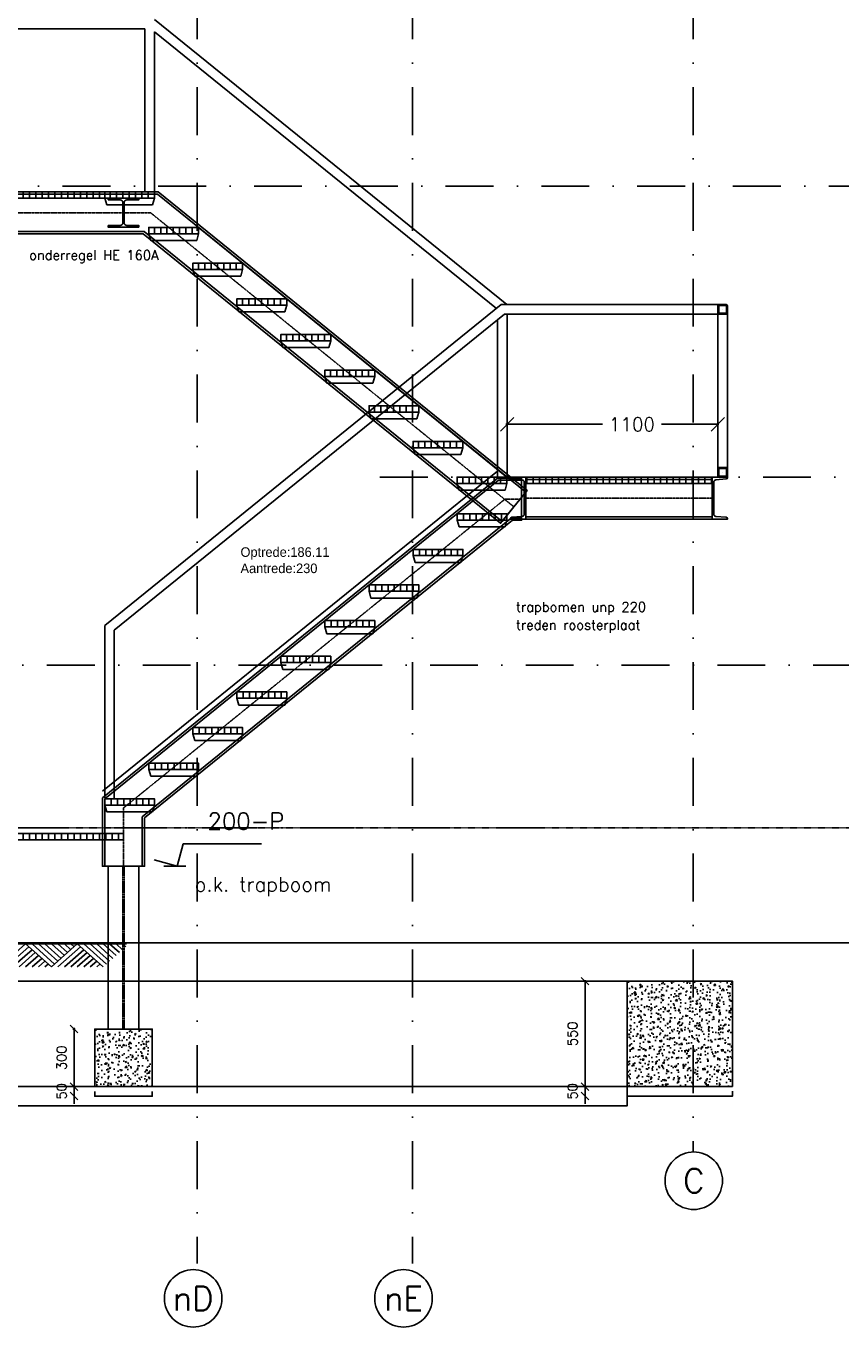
# Model space of a CAD drawing. Extents: x 145187 to 222247, y 87753 to 171871.
# Tile 27 of 37: x 210518 to 214772, y 89826 to 96631. Entities that reach past the tile are written whole.
import ezdxf
from ezdxf.enums import TextEntityAlignment as Align

# ---------------------------------------------------------------- set-up
doc = ezdxf.new("R2010")
doc.units = 0
doc.header["$LTSCALE"] = 5
doc.header["$MEASUREMENT"] = 0
doc.header["$PDMODE"] = 3
doc.header["$PDSIZE"] = 0.1
for name, pattern in [('CENTER', [2, 1.25, -0.25, 0.25, -0.25]), ('DASHDOT', [1, 0.5, -0.25, 0, -0.25]), ('DD1', [2.66667, 1.66667, -0.5, 0, -0.5]), ('HIDDEN', [0.375, 0.25, -0.125])]:
    doc.linetypes.add(name, pattern=pattern)
doc.layers.get('0').update_dxf_attribs({"linetype": 'CONTINUOUS'})
doc.layers.get('DEFPOINTS').update_dxf_attribs({"linetype": 'CONTINUOUS'})
for name, color, linetype in [('A--A23--_F--3-', 9, 'CONTINUOUS'), ('A--A28--_F--3-', 7, 'CONTINUOUS'), ('A--A28--_F-23-', 1, 'CONTINUOUS'), ('A--L$7A3-_STRAMIEN', 3, 'CONTINUOUS'), ('A--L11D5_GRONDWERK', 5, 'CONTINUOUS'), ('A--L16--', 7, 'CONTINUOUS'), ('A--L16--_F123-', 7, 'CONTINUOUS'), ('A--L16D4_FUNDERING_F123-', 4, 'CONTINUOUS'), ('A--L23--', 7, 'CONTINUOUS'), ('A--L23--_F--3-', 7, 'CONTINUOUS'), ('A--L28--', 7, 'CONTINUOUS'), ('A--L28--_F--3-', 1, 'CONTINUOUS'), ('A--L31--', 2, 'CONTINUOUS'), ('A--M$1A-_F123-', 1, 'CONTINUOUS'), ('A--M01A1_MAATVOERING', 1, 'CONTINUOUS'), ('A--M01B1_HOOGTE_MAATV', 1, 'CONTINUOUS'), ('A--T$7A-_STRAMIEN', 2, 'CONTINUOUS'), ('A--T$7A8-_STRAMIEN', 8, 'DASHDOT'), ('A--T01A-25_TEKST', 2, 'CONTINUOUS'), ('A--T01A-35_TEKSTPRES', 3, 'CONTINUOUS'), ('A--T01B2_HOOGTE_MAATV', 2, 'CONTINUOUS'), ('A--T01B3_HOOGTE_MAATV', 3, 'CONTINUOUS'), ('STRAMIEN', 8, 'DD1'), ('vluchttrapd', 1, 'CONTINUOUS'), ('X--LR---_CP', 7, 'CONTINUOUS')]:
    doc.layers.add(name, color=color, linetype=linetype)
doc.styles.add('ALFA-0_25', font='ROMANS')
doc.styles.add('ALFA-0_35', font='ROMANS.shx')
doc.styles.add('HIEMSTRA', font='romans.shx')
doc.styles.add('HOOGTEXT', font='ROMANS.shx', dxfattribs={"height": 2.5})
doc.styles.add('style1', font='tsacor__.ttf', dxfattribs={"height": 10})
doc.dimstyles.new('ALFA-0_35', dxfattribs={"dimscale": 50, "dimtxt": 3.5, "dimasz": 3.5, "dimexe": 0.3, "dimexo": 0.3, "dimgap": 1.75, "dimtad": 1, "dimdec": 0, "dimzin": 0, "dimdsep": 46, "dimtxsty": 'ALFA-0_35', "dimblk1": 'OBLIQUE', "dimblk2": 'OBLIQUE', "dimsah": 1, "dimcen": 0.09, "dimdle": 0.3, "dimclrd": 1, "dimclre": 1, "dimclrt": 3, "dimadec": 0, "dimazin": 0, "dimtfac": 1, "dimtdec": 0, "dimtofl": 0, "dimtmove": 2, "dimatfit": 3, "dimldrblk": 'OBLIQUE', "dimfxl": 0, "dimtvp": 625, "dimtolj": 1, "dimtzin": 0, "dimarcsym": 0})
doc.dimstyles.get("Standard").update_dxf_attribs({"dimscale": 50, "dimtxt": 2.5, "dimasz": 2, "dimexe": 0.3, "dimexo": 0.3, "dimgap": 2, "dimtad": 1, "dimdec": 0, "dimzin": 0, "dimdsep": 46, "dimtxsty": 'HIEMSTRA', "dimblk1": 'OBLIQUE', "dimblk2": 'OBLIQUE', "dimsah": 1, "dimcen": 0.09, "dimdle": 0.3, "dimclrd": 1, "dimclre": 1, "dimclrt": 2, "dimadec": 0, "dimazin": 0, "dimtfac": 1, "dimtdec": 4, "dimtix": 1, "dimtmove": 2, "dimatfit": 3, "dimldrblk": 'OBLIQUE', "dimfxl": 0, "dimtvp": 625, "dimtolj": 1, "dimtzin": 0, "dimarcsym": 0})

# ---------------------------------------------------------------- blocks, each defined once
blk = doc.blocks.new('Q010064-')
at = {"layer": 'A--L16--_F123-', "color": 1, "linetype": 'Continuous'}
for points in [[(37.5, -37.5), (75, 0)], [(75, -75), (150, 0)], [(112.5, -112.5), (225, 0)], [(150, -150), (300, 0)], [(187.5, -187.5), (375, 0)], [(225, -225), (450, 0)], [(262.5, -262.5), (525, 0)], [(300, -300), (600, 0)], [(900, -300), (600, 0)], [(600, -300), (450, -150)], [(675, -300), (487.5, -112.5)], [(750, -300), (525, -75)], [(825, -300), (562.5, -37.5)], [(375, -300), (337.5, -262.5)], [(450, -300), (375, -225)], [(525, -300), (412.5, -187.5)]]:
    blk.add_lwpolyline(points, dxfattribs=at)
at = {"layer": 'X--LR---_CP'}
blk.add_point((600, 0), dxfattribs=at)
blk.add_point((600, 0), dxfattribs=at)
blk = doc.blocks.new('*U259')
at = {"layer": 'A--L23--_F--3-', "color": 2, "linetype": 'Continuous'}
blk.add_lwpolyline([(0, 0), (0, -25), (-550, -25), (-550, 0)], dxfattribs=at)
blk = doc.blocks.new('trede01')
at = {"layer": 'vluchttrapd', "color": 3, "ltscale": 10}
for p, q in [((33, 0), (33, -33)), ((66, 0), (66, -33)), ((99, 0), (99, -33)), ((132, 0), (132, -33)), ((165, 0), (165, -33)), ((198, 0), (198, -33)), ((231, 0), (231, -33))]:
    blk.add_line(p, q, dxfattribs=at)
at = {"layer": 'vluchttrapd', "ltscale": 10}
for p, q in [((0, -33), (10, -68)), ((10, -68), (250, -68)), ((250, -68), (260, -33))]:
    blk.add_line(p, q, dxfattribs=at)
at = {"layer": 'vluchttrapd', "color": 3, "ltscale": 10}
blk.add_lwpolyline([(0, -33), (260, -33), (260, 0), (0, 0)], close=True, dxfattribs=at)
blk = doc.blocks.new('*U260')
at = {"layer": 'A--L28--_F--3-', "color": 4, "linetype": 'Continuous'}
for points in [[(-110, 52.5), (-110, 52.5), (1952.9, 1721.8), (1952.9, 1721.8)], [(-98, 46.8), (-98, 46.8), (1957.2, 1709.8), (1957.2, 1709.8)], [(98, -46.8), (98, -46.8), (2026.5, 1513.8), (2026.5, 1513.8)], [(110, -52.5), (110, -52.5), (2030.8, 1501.8), (2030.8, 1501.8)]]:
    blk.add_lwpolyline(points, dxfattribs=at)
at = {"layer": 'A--L28--_F--3-', "color": 2, "linetype": 'CENTER', "ltscale": 0.25}
blk.add_lwpolyline([(0, 0), (0, 0), (1991.9, 1611.8), (1991.9, 1611.8)], dxfattribs=at)
blk = doc.blocks.new('*U261')
at = {"layer": 'A--L28--_F--3-', "color": 4, "linetype": 'Continuous'}
for points in [[(0, 0), (-110, 0), (-110, 356.8), (-110, 356.8)], [(0, 0), (-98, 0), (-98, 351.1), (-98, 351.1)], [(0, 0), (98, 0), (98, 257.6), (98, 257.6)], [(0, 0), (110, 0), (110, 251.9), (110, 251.9)]]:
    blk.add_lwpolyline(points, dxfattribs=at)
at = {"layer": 'A--L28--_F--3-', "color": 2, "linetype": 'CENTER', "ltscale": 0.25}
blk.add_lwpolyline([(0, 0), (0, 0), (0, 304.3), (0, 304.3)], dxfattribs=at)
blk = doc.blocks.new('_OBLIQUE')
at = {"color": 0, "linetype": 'ByBlock'}
blk.add_line((-0.5, -0.5), (0.5, 0.5), dxfattribs=at)
blk = doc.blocks.new('*D251')
at = {"layer": 'A--M$1A-_F123-', "color": 1, "lineweight": -2, "ltscale": 10}
for p, q in [((213023.4, 94552.4), (213527.9, 94552.4)), ((213029.4, 94396), (213029.4, 94558.4)), ((214135.4, 94552.4), (213834.6, 94552.4)), ((214129.4, 94396), (214129.4, 94558.4))]:
    blk.add_line(p, q, dxfattribs=at)
at = {"layer": 'DEFPOINTS', "color": 0, "ltscale": 10}
for p in [(214129.4, 94552.4), (213029.4, 94390), (214129.4, 94390)]:
    blk.add_point(p, dxfattribs=at)
at = {"layer": 'A--M$1A-_F123-', "color": 1, "lineweight": -2, "ltscale": 10, "xscale": 70, "yscale": 70, "zscale": 70, "rotation": 180}
blk.add_blockref('_OBLIQUE', (213029.4, 94552.4), dxfattribs=at)
at = {"layer": 'A--M$1A-_F123-', "color": 1, "lineweight": -2, "ltscale": 10, "xscale": 70, "yscale": 70, "zscale": 70}
blk.add_blockref('_OBLIQUE', (214129.4, 94552.4), dxfattribs=at)
at = {"layer": 'A--M$1A-_F123-', "color": 3, "ltscale": 10, "insert": (213681.2, 94552.4), "char_height": 70, "attachment_point": 5, "style": 'ALFA-0_35'}
blk.add_mtext('\\A1;1100', dxfattribs=at)
blk = doc.blocks.new('*U262')
at = {"layer": 'A--L28--_F--3-', "color": 4, "linetype": 'Continuous'}
for points in [[(0, 0), (0, 110), (-972, 110), (-972, 0)], [(0, 0), (0, 98), (-972, 98), (-972, 0)], [(0, 0), (0, -110), (-972, -110), (-972, 0)], [(0, 0), (0, -98), (-972, -98), (-972, 0)]]:
    blk.add_lwpolyline(points, dxfattribs=at)
at = {"layer": 'A--L28--_F--3-', "color": 2, "linetype": 'CENTER', "ltscale": 0.25}
blk.add_lwpolyline([(0, 0), (0, 0), (-972, 0), (-972, 0)], dxfattribs=at)
blk = doc.blocks.new('Q020491-')
at = {"layer": 'A--L28--_F--3-', "color": 4, "linetype": 'Continuous'}
blk.add_lwpolyline([(80, -76), (-80, -76), (-80, -67), (-18, -67, 0.414214), (-3, -52), (-3, 52, 0.414214), (-18, 67), (-80, 67), (-80, 76), (80, 76), (80, 67), (18, 67, 0.414214), (3, 52), (3, -52, 0.414214), (18, -67), (80, -67)], format="xyb", close=True, dxfattribs=at)
at = {"layer": 'X--LR---_CP', "color": 1, "linetype": 'Continuous'}
for p in [(-3, 0), (0, 0), (3, 0)]:
    blk.add_point(p, dxfattribs=at)
blk = doc.blocks.new('Q020675-')
at = {"layer": 'A--L28--_F--3-', "color": 4, "linetype": 'Continuous'}
blk.add_lwpolyline([(0, -110), (0, 110), (80, 110), (80, 106.6, -0.391021), (74, 100.1), (20.5, 95.8, 0.39104), (9, 83.4), (9, -83.4, 0.39104), (20.5, -95.8), (74, -100.1, -0.391021), (80, -106.6), (80, -110)], format="xyb", close=True, dxfattribs=at)
at = {"layer": 'X--LR---_CP', "color": 4, "linetype": 'Continuous', "ltscale": 10}
for p in [(0, 0), (0, 0), (9, 0)]:
    blk.add_point(p, dxfattribs=at)
blk = doc.blocks.new('*U263')
at = {"layer": 'A--L28--_F--3-', "color": 4, "linetype": 'Continuous'}
for points in [[(0, 0), (69.2, 85.5), (-1857.3, 1644.4), (-1857.3, 1644.4)], [(0, 0), (61.6, 76.2), (-1861.6, 1632.4), (-1861.6, 1632.4)], [(0, 0), (-61.6, -76.2), (-1930.9, 1436.4), (-1930.9, 1436.4)], [(0, 0), (-69.2, -85.5), (-1935.2, 1424.4), (-1935.2, 1424.4)]]:
    blk.add_lwpolyline(points, dxfattribs=at)
at = {"layer": 'A--L28--_F--3-', "color": 2, "linetype": 'CENTER', "ltscale": 0.25}
blk.add_lwpolyline([(0, 0), (0, 0), (-1896.3, 1534.4), (-1896.3, 1534.4)], dxfattribs=at)
blk = doc.blocks.new('*U264')
at = {"layer": 'A--L28--_F--3-', "color": 4, "linetype": 'Continuous'}
for points in [[(0, 0), (0, 110), (1542.4, 110), (1542.4, 110)], [(0, 0), (0, 98), (1538.1, 98), (1538.1, 98)], [(0, 0), (0, -110), (1464.5, -110), (1464.5, -110)], [(0, 0), (0, -98), (1468.8, -98), (1468.8, -98)]]:
    blk.add_lwpolyline(points, dxfattribs=at)
at = {"layer": 'A--L28--_F--3-', "color": 2, "linetype": 'CENTER', "ltscale": 0.25}
blk.add_lwpolyline([(0, 0), (0, 0), (1503.4, 0), (1503.4, 0)], dxfattribs=at)
blk = doc.blocks.new('HOOGTEP')
at = {"layer": 'A--M01A1_MAATVOERING'}
for p, q in [((0, 0), (0.62, 2.33)), ((0.62, 2.33), (8.79, 2.33)), ((-2.41, 0.65), (0, 0))]:
    blk.add_line(p, q, dxfattribs=at)
at = {"layer": 'A--M01B1_HOOGTE_MAATV'}
blk.add_line((-1.38, 0), (0.91, 0), dxfattribs=at)
at = {"layer": 'A--T01B2_HOOGTE_MAATV', "style": 'HOOGTEXT', "flags": 4}
blk.add_attdef('TEKST', (1.84, -0.67), '', height=1.5, dxfattribs=at)
at = {"layer": 'A--T01B3_HOOGTE_MAATV', "style": 'HOOGTEXT', "flags": 4}
blk.add_attdef('HOOGTE', (1.67, 3.82), '', height=1.75, dxfattribs=at)
blk = doc.blocks.new('*D252')
at = {"layer": 'A--M$1A-_F123-', "color": 1, "lineweight": -2, "ltscale": 10}
for p, q in [((213442.2, 91645.9), (213430, 91645.9)), ((213436, 91651.9), (213436, 91089.9)), ((213442.2, 91095.9), (213430, 91095.9))]:
    blk.add_line(p, q, dxfattribs=at)
at = {"layer": 'DEFPOINTS', "color": 0, "ltscale": 10}
for p in [(213448.2, 91645.9), (213436, 91095.9), (213448.2, 91095.9)]:
    blk.add_point(p, dxfattribs=at)
at = {"layer": 'A--M$1A-_F123-', "color": 1, "lineweight": -2, "ltscale": 10, "xscale": 40, "yscale": 40, "zscale": 40}
for p, rotation in [((213436, 91645.9), 90), ((213436, 91095.9), 270)]:
    blk.add_blockref('_OBLIQUE', p, dxfattribs=dict(at, rotation=rotation))
at = {"layer": 'A--M$1A-_F123-', "color": 2, "ltscale": 10, "insert": (213371, 91370.9), "char_height": 50, "attachment_point": 5, "rotation": 90, "style": 'HIEMSTRA'}
blk.add_mtext('\\A1;550', dxfattribs=at)
blk = doc.blocks.new('*D253')
at = {"layer": 'A--M$1A-_F123-', "color": 1, "lineweight": -2, "ltscale": 10}
for p, q in [((213436, 91095.9), (213436, 91135.9)), ((213436, 91095.9), (213436, 91045.9)), ((213436, 91045.9), (213436, 91005.9))]:
    blk.add_line(p, q, dxfattribs=at)
at = {"layer": 'DEFPOINTS', "color": 0, "ltscale": 10}
for p in [(213436, 91095.9), (213436, 91045.9), (213436, 91045.9)]:
    blk.add_point(p, dxfattribs=at)
at = {"layer": 'A--M$1A-_F123-', "color": 1, "lineweight": -2, "ltscale": 10, "xscale": 40, "yscale": 40, "zscale": 40}
for p, rotation in [((213436, 91095.9), 270), ((213436, 91045.9), 90)]:
    blk.add_blockref('_OBLIQUE', p, dxfattribs=dict(at, rotation=rotation))
at = {"layer": 'A--M$1A-_F123-', "color": 2, "ltscale": 10, "insert": (213371, 91070.9), "char_height": 50, "attachment_point": 5, "rotation": 90, "style": 'HIEMSTRA'}
blk.add_mtext('\\A1;50', dxfattribs=at)
blk = doc.blocks.new('*D254')
at = {"layer": 'A--M$1A-_F123-', "color": 1, "lineweight": -2, "ltscale": 10}
for p, q in [((210774.5, 91395.9), (210762.3, 91395.9)), ((210768.3, 91401.9), (210768.3, 91089.9)), ((210774.5, 91095.9), (210762.3, 91095.9))]:
    blk.add_line(p, q, dxfattribs=at)
at = {"layer": 'DEFPOINTS', "color": 0, "ltscale": 10}
for p in [(210780.5, 91395.9), (210768.3, 91095.9), (210780.5, 91095.9)]:
    blk.add_point(p, dxfattribs=at)
at = {"layer": 'A--M$1A-_F123-', "color": 1, "lineweight": -2, "ltscale": 10, "xscale": 40, "yscale": 40, "zscale": 40}
for p, rotation in [((210768.3, 91395.9), 90), ((210768.3, 91095.9), 270)]:
    blk.add_blockref('_OBLIQUE', p, dxfattribs=dict(at, rotation=rotation))
at = {"layer": 'A--M$1A-_F123-', "color": 2, "ltscale": 10, "insert": (210703.3, 91245.9), "char_height": 50, "attachment_point": 5, "rotation": 90, "style": 'HIEMSTRA'}
blk.add_mtext('\\A1;300', dxfattribs=at)
blk = doc.blocks.new('*D255')
at = {"layer": 'A--M$1A-_F123-', "color": 1, "lineweight": -2, "ltscale": 10}
for p, q in [((210768.3, 91095.9), (210768.3, 91135.9)), ((210768.3, 91095.9), (210768.3, 91045.9)), ((210768.3, 91045.9), (210768.3, 91005.9))]:
    blk.add_line(p, q, dxfattribs=at)
at = {"layer": 'DEFPOINTS', "color": 0, "ltscale": 10}
for p in [(210768.3, 91095.9), (210768.3, 91045.9), (210768.3, 91045.9)]:
    blk.add_point(p, dxfattribs=at)
at = {"layer": 'A--M$1A-_F123-', "color": 1, "lineweight": -2, "ltscale": 10, "xscale": 40, "yscale": 40, "zscale": 40}
for p, rotation in [((210768.3, 91095.9), 270), ((210768.3, 91045.9), 90)]:
    blk.add_blockref('_OBLIQUE', p, dxfattribs=dict(at, rotation=rotation))
at = {"layer": 'A--M$1A-_F123-', "color": 2, "ltscale": 10, "insert": (210703.3, 91070.9), "char_height": 50, "attachment_point": 5, "rotation": 90, "style": 'HIEMSTRA'}
blk.add_mtext('\\A1;50', dxfattribs=at)
blk = doc.blocks.new('*U269')
at = {"layer": 'A--L23--_F--3-', "color": 2, "linetype": 'Continuous'}
blk.add_lwpolyline([(0, 0), (0, -25), (-300, -25), (-300, 0)], dxfattribs=at)
blk = doc.blocks.new('Q022191-')
at = {"layer": 'A--L28--_F--3-', "color": 4, "linetype": 'Continuous'}
blk.add_lwpolyline([(-25, 0.1), (-25, 20.1, -0.414214), (-20, 25.1), (20, 25.1, -0.414214), (25, 20.1), (25, -19.9, -0.414214), (20, -24.9), (-20, -24.9, -0.414214), (-25, -19.9), (-25, 0.1), (-20, 0.1), (-20, -14.9, 0.414214), (-15, -19.9), (15, -19.9, 0.414214), (20, -14.9), (20, 15.1, 0.414214), (15, 20.1), (-15, 20.1, 0.414214), (-20, 15.1), (-20, 0.1)], format="xyb", close=True, dxfattribs=at)
at = {"layer": 'X--LR---_CP', "color": 4, "linetype": 'Continuous', "ltscale": 10}
for p in [(-25, 0.1), (0, 0), (25, 0.1)]:
    blk.add_point(p, dxfattribs=at)
blk = doc.blocks.new('*U270')
at = {"layer": 'A--L28--_F--3-', "color": 4, "linetype": 'Continuous'}
for points in [[(0, 0), (-80, 0), (-80, -850), (0, -850)], [(0, 0), (80, 0), (80, -850), (0, -850)]]:
    blk.add_lwpolyline(points, dxfattribs=at)
at = {"layer": 'A--L28--_F--3-', "color": 2, "linetype": 'HIDDEN', "ltscale": 0.25}
for points in [[(0, 0), (-3, 0), (-3, -850), (0, -850)], [(0, 0), (3, 0), (3, -850), (0, -850)]]:
    blk.add_lwpolyline(points, dxfattribs=at)
blk = doc.blocks.new('*U271')
at = {"layer": 'A--L28--_F--3-', "color": 4, "linetype": 'Continuous'}
for points in [[(0, 0), (0, 110), (-125.2, 110), (-125.2, 110)], [(0, 0), (0, 98), (-120.9, 98), (-120.9, 98)], [(0, 0), (0, -98), (-51.6, -98), (-51.6, -98)], [(0, 0), (0, -110), (-47.3, -110), (-47.3, -110)]]:
    blk.add_lwpolyline(points, dxfattribs=at)
at = {"layer": 'A--L28--_F--3-', "color": 2, "linetype": 'CENTER', "ltscale": 0.25}
blk.add_lwpolyline([(0, 0), (0, 0), (-86.3, 0), (-86.3, 0)], dxfattribs=at)

msp = doc.modelspace()

# ---------------------------------------------------------------- hatches: boundary and pattern name
at = {"layer": 'A--A23--_F--3-'}
h = msp.add_hatch(dxfattribs=at)
h.set_pattern_fill('AR-CONC', color=256, scale=10, style=0)
h.set_pattern_definition([(50, (46480.33, 3791.46), (71.726018, -6.275213), [7.5, -82.5]), (355, (46480.33, 3791.46), (-13.875133, 75.219213), [6, -66]), (100.4514, (46486.31, 3790.94), (57.850938, 68.943954), [6.37402, -70.11421]), (46.1842, (46480.33, 3811.46), (106.724105, -16.5519), [11.25, -123.75]), (96.6356, (46489.22, 3810.08), (93.46627, 97.411787), [9.56103, -105.1713]), (351.1842, (46480.33, 3811.46), (93.466195, 97.41186), [9, -99]), (21, (46490.33, 3806.46), (59.690705, -40.261889), [7.5, -82.5]), (326, (46490.33, 3806.46), (24.331533, 72.515005), [6, -66]), (71.4514, (46495.304, 3803.104), (84.022263, 32.25305), [6.37402, -70.11421]), (37.5, (46480.33, 3791.46), (1.2159855, 33.2893854), [0, -65.2, 0, -67, 0, -66.25]), (7.5, (46480.33, 3791.46), (26.306954, 39.441171), [0, -38.2, 0, -63.7, 0, -25.25]), (327.5, (46458.03, 3791.46), (53.3822436, -2.255487), [0, -25, 0, -78, 0, -103.5]), (317.5, (46448.03, 3791.46), (58.318617, 10.010498), [0, -32.5, 0, -51.8, 0, -73.5])])
h.paths.add_polyline_path([(214206.7, 91095.9), (213656.7, 91095.9), (213656.7, 91645.9), (214206.7, 91645.9)])
h = msp.add_hatch(dxfattribs=at)
h.set_pattern_fill('AR-CONC', color=256, scale=10, style=0)
h.set_pattern_definition([(50, (43700.034, 3541.46), (71.726018, -6.275213), [7.5, -82.5]), (355, (43700.034, 3541.46), (-13.875133, 75.219213), [6, -66]), (100.4514, (43706.01, 3540.94), (57.850938, 68.943954), [6.37402, -70.11421]), (46.1842, (43700.03, 3561.46), (106.724105, -16.5519), [11.25, -123.75]), (96.6356, (43708.93, 3560.08), (93.46627, 97.411787), [9.56103, -105.1713]), (351.1842, (43700.03, 3561.46), (93.466195, 97.41186), [9, -99]), (21, (43710.034, 3556.46), (59.690705, -40.261889), [7.5, -82.5]), (326, (43710.034, 3556.46), (24.331533, 72.515005), [6, -66]), (71.4514, (43715.01, 3553.104), (84.022263, 32.25305), [6.37402, -70.11421]), (37.5, (43700.034, 3541.46), (1.2159855, 33.2893854), [0, -65.2, 0, -67, 0, -66.25]), (7.5, (43700.034, 3541.46), (26.306954, 39.441171), [0, -38.2, 0, -63.7, 0, -25.25]), (327.5, (43677.734, 3541.46), (53.3822436, -2.255487), [0, -25, 0, -78, 0, -103.5]), (317.5, (43667.734, 3541.46), (58.318617, 10.010498), [0, -32.5, 0, -51.8, 0, -73.5])])
h.paths.add_polyline_path([(211176.4, 91095.9), (210876.4, 91095.9), (210876.4, 91395.9), (211176.4, 91395.9)])
at = {"layer": 'vluchttrapd', "ltscale": 10}
h = msp.add_hatch(dxfattribs=at)
h.set_pattern_fill('ANSI31', color=256, scale=266, angle=45, style=0)
h.set_pattern_definition([(90, (46978.686, 9675.268), (-33.25, 7e-15), [])])
h.paths.add_polyline_path([(209665.1, 95733), (210928.4, 95733), (210928.4, 95765.9), (209665.1, 95765.9)])
h = msp.add_hatch(dxfattribs=at)
h.set_pattern_fill('ANSI31', color=256, scale=266, angle=45, style=0)
h.set_pattern_definition([(90, (50671.973, 8186.37), (-33.25, 7e-15), [])])
h.paths.add_polyline_path([(213127.4, 94244.1), (214099.4, 94244.1), (214099.4, 94277), (213127.4, 94277)])
h = msp.add_hatch(dxfattribs=at)
h.set_pattern_fill('ANSI31', color=256, scale=266, angle=45, style=0)
h.set_pattern_definition([(90, (46978.686, 6325.268), (-33.25, 7e-15), [])])
h.paths.add_polyline_path([(209665.1, 92383), (211026.4, 92383), (211026.4, 92415.9), (209665.1, 92415.9)])

# ---------------------------------------------------------------- linework, layer by layer
at = {"layer": 'A--L$7A3-_STRAMIEN', "linetype": 'Continuous', "extrusion": (0, 0, -1)}
for centre in [(214003.9, 90604.3), (211390.2, 89990.3), (212488.3, 89990.3)]:
    msp.add_ellipse(centre, major_axis=(-106.1, 106.1), ratio=1, dxfattribs=at)
at = {"layer": 'A--L11D5_GRONDWERK'}
for p, q in [((209578.8, 91845.9), (222188.7, 91845.9)), ((209578.8, 91839.9), (211041.8, 91839.9))]:
    msp.add_line(p, q, dxfattribs=at)
at = {"layer": 'A--L16D4_FUNDERING_F123-', "ltscale": 10}
msp.add_line((210916.4, 92245.9), (211136.4, 92245.9), dxfattribs=at)
at = {"layer": 'A--L16D4_FUNDERING_F123-'}
for points in [[(214206.7, 91095.9), (213656.7, 91095.9), (213656.7, 91645.9), (214206.7, 91645.9)], [(211176.4, 91095.9), (210876.4, 91095.9), (210876.4, 91395.9), (211176.4, 91395.9)]]:
    msp.add_lwpolyline(points, close=True, dxfattribs=at)
at = {"layer": 'A--L31--'}
msp.add_lwpolyline([(201543.4, 91095.9), (213656.7, 91095.9), (213656.7, 90995.9), (201543.4, 90995.9)], close=True, dxfattribs=at)
at = {"layer": 'A--T$7A8-_STRAMIEN', "color": 8}
msp.add_line((222247.3, 92445.9, 15.7), (196139.8, 92445.9, 16.6), dxfattribs=at)
at = {"layer": 'STRAMIEN', "linetype": 'DASHDOT', "ltscale": 100}
for p, q in [((211411.7, 110315), (211411.7, 90172.2)), ((212534.8, 110315), (212534.8, 90172.2)), ((214000.4, 110315), (214000.4, 90754.3)), ((220459.7, 95795.9, -0.1), (198612.2, 95795.9)), ((212365.1, 94277, 0), (220113.4, 94277, 0)), ((209126, 93295.9, 0), (220113.4, 93295.9, 0)), ((213226.6, 92445.9), (198877.9, 92445.9))]:
    msp.add_line(p, q, dxfattribs=at)
at = {"layer": 'vluchttrapd', "ltscale": 10}
for p, q in [((213028.4, 95177), (211188.4, 96665.9)), ((211138.4, 96615.9), (209565.1, 96615.9)), ((211138.4, 95765.9), (211138.4, 96615.9)), ((211188.4, 95765.9), (211188.4, 96601.6)), ((212973.7, 95157), (211188.4, 96601.6)), ((213028.4, 94277), (211418.4, 95579.8)), ((210928.4, 93502), (212998.4, 95177)), ((214154.4, 95177), (212998.4, 95177)), ((214129.4, 94277), (214129.4, 95152)), ((214179.4, 94277), (214179.4, 95152)), ((210978.4, 93478.1), (213016.1, 95127)), ((212979.3, 94277), (212979.4, 95095.1)), ((214154.4, 95127), (213016.1, 95127)), ((213029.4, 94277), (213029.4, 95127)), ((212979.3, 94307), (210916.4, 92637.7)), ((213163.4, 94277), (214179.4, 94277)), ((210928.4, 92602), (210928.4, 93502)), ((210978.4, 92602), (210978.4, 93478.1)), ((213656.7, 91645.9), (209695.6, 91645.9))]:
    msp.add_line(p, q, dxfattribs=at)
at = {"layer": 'vluchttrapd', "color": 3, "ltscale": 10, "elevation": 0}
msp.add_lwpolyline([(209665.1, 95733), (210928.4, 95733), (210928.4, 95765.9), (209665.1, 95765.9)], close=True, dxfattribs=at)
at = {"layer": 'vluchttrapd', "color": 3, "ltscale": 10}
for points in [[(213127.4, 94244.1), (214099.4, 94244.1), (214099.4, 94277), (213127.4, 94277)], [(209665.1, 92383), (211026.4, 92383), (211026.4, 92415.9), (209665.1, 92415.9)]]:
    msp.add_lwpolyline(points, close=True, dxfattribs=at)

# ---------------------------------------------------------------- block references
ref = msp.add_blockref('HOOGTEP', (211306.5, 92245.9), dxfattribs=dict(xscale=50, yscale=50, zscale=50))
ref.add_attrib('TEKST', 'o.k. trapboom', (211398.5, 92113.7), dxfattribs={"layer": 'A--T01B2_HOOGTE_MAATV', "height": 75, "style": 'HOOGTEXT', "flags": 4})
ref.add_attrib('HOOGTE', '200-P', (211465.1, 92436.9), dxfattribs={"layer": 'A--T01B3_HOOGTE_MAATV', "height": 87.5, "style": 'HOOGTEXT', "flags": 4})
at = {"layer": 'A--L16--', "xscale": -0.4504033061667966, "yscale": 0.4}
for p in [(210785, 91839.9), (211055.3, 91839.9)]:
    msp.add_blockref('Q010064-', p, dxfattribs=at)
at = {"layer": 'A--L23--'}
for name, p in [('*U269', (211176.6, 91070.1)), ('*U259', (214206.9, 91070.9))]:
    msp.add_blockref(name, p, dxfattribs=at)
at = {"layer": 'A--L28--'}
for name, p in [('*U264', (209665.1, 95655.9)), ('*U263', (213064.8, 94121.5)), ('Q020491-', (211026.4, 95657, 0)), ('Q022191-', (214154.4, 95151.9)), ('Q022191-', (214154.4, 94301.9)), ('*U260', (211026.4, 92550.2)), ('*U271', (213104.5, 94162, 0)), ('*U262', (214099.4, 94167)), ('Q020675-', (214099.4, 94167)), ('*U261', (211026.4, 92245.9)), ('*U270', (211026.4, 92245.9))]:
    msp.add_blockref(name, p, dxfattribs=at)
at = {"layer": 'A--L28--', "xscale": -1}
msp.add_blockref('Q020675-', (213127.4, 94167), dxfattribs=at)
at = {"layer": 'vluchttrapd', "xscale": -1}
for p in [(211188.4, 95765.9), (211418.4, 95579.8), (211648.4, 95393.7), (211878.4, 95207.5), (212108.4, 95021.4), (212338.4, 94835.3), (212568.4, 94649.2), (212798.4, 94463.1), (213028.4, 94277)]:
    msp.add_blockref('trede01', p, dxfattribs=at)
at = {"layer": 'vluchttrapd'}
for p in [(212768.4, 94085.9), (212538.4, 93899.8), (212308.4, 93713.7), (212078.4, 93527.6), (211848.4, 93341.4), (211618.4, 93155.3), (211388.4, 92969.2), (211158.4, 92783.1), (210928.4, 92597)]:
    msp.add_blockref('trede01', p, dxfattribs=at)

# ---------------------------------------------------------------- texts
at = {"layer": 'A--T$7A-_STRAMIEN', "style": 'ALFA-0_25'}
for s, p in [('C', (214003.9, 90604.3)), ('nD', (211390.2, 89990.3)), ('nE', (212488.3, 89990.3))]:
    msp.add_text(s, height=125, dxfattribs=at).set_placement(p, align=Align.MIDDLE_CENTER)
at = {"layer": 'A--T01A-25_TEKST', "style": 'HIEMSTRA'}
for s, p in [('onderregel HE 160A', (210533.7, 95410.6)), ('trapbomen unp 220', (213075.4, 93574.3)), ('treden roosterplaat', (213075.4, 93480.4))]:
    msp.add_text(s, height=50, dxfattribs=at).set_placement(p)
at = {"layer": 'A--T01A-35_TEKSTPRES', "style": 'style1'}
for s, p in [('Optrede:186.11', (211637.3, 93860.5)), ('Aantrede:230', (211637.3, 93775.7))]:
    msp.add_text(s, height=50, dxfattribs=at).set_placement(p)

# ---------------------------------------------------------------- dimensions: what is measured, and where the dimension line sits
at = {"layer": 'A--M$1A-_F123-', "ltscale": 10}
dim = msp.add_linear_dim(base=(214129.4, 94552.4), p1=(213029.4, 94390), p2=(214129.4, 94390), dimstyle='ALFA-0_35', override={"dimscale": 20}, dxfattribs=at)
dim.commit()
dim.dimension.update_dxf_attribs({"geometry": '*D251', "text_midpoint": (213681.2, 94552.4), "dimtype": 160})
at = {"layer": 'A--M$1A-_F123-'}
for base, p1, p2, picture, middle in [((213436, 91095.9), (213448.2, 91645.9), (213448.2, 91095.9), '*D252', (213371, 91370.9)), ((210768.3, 91095.9), (210780.5, 91395.9), (210780.5, 91095.9), '*D254', (210703.3, 91245.9)), ((210768.3, 91045.9), (210768.3, 91095.9), (210768.3, 91045.9), '*D255', (210703.3, 91070.9)), ((213436, 91045.9), (213436, 91095.9), (213436, 91045.9), '*D253', (213371, 91070.9))]:
    dim = msp.add_linear_dim(base=base, p1=p1, p2=p2, angle=90, dimstyle='Standard', override={"dimscale": 20}, dxfattribs=at)
    dim.commit()
    dim.dimension.update_dxf_attribs({"geometry": picture, "text_midpoint": middle})

doc.saveas('drawing.dxf')
